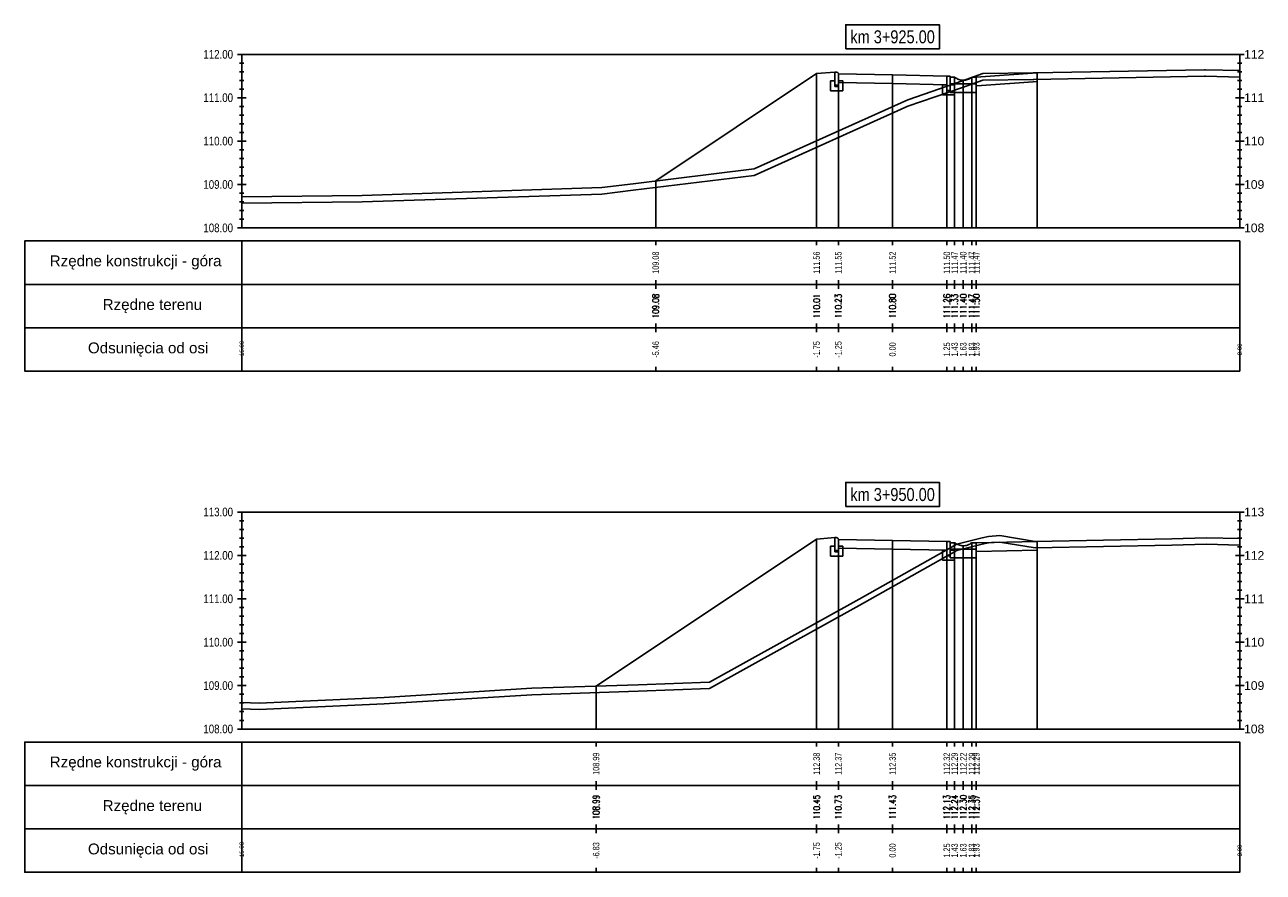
# Model space of a CAD drawing. Extents: x 7537626 to 7538805, y 5722894 to 5725486.
# Tile 4 of 90: x 7538001 to 7538029, y 5725312 to 5725332. Entities that reach past the tile are written whole.
import ezdxf

# ---------------------------------------------------------------- set-up
doc = ezdxf.new("R2010")
doc.units = 0
for name, color, linetype in [('C-DROGI-PROFILE', 7, 'Continuous'), ('C-DROGI-PROFILE-ETYKIETY', 7, 'Continuous'), ('C-DROGI-PRZEKROJE-ETYKIETY', 7, 'Continuous'), ('C-POPRZECZKA-przekrój', 2, 'Continuous'), ('C-POPRZECZKA-widok', 1, 'Continuous')]:
    doc.layers.add(name, color=color, linetype=linetype)
doc.layers.add('C-humus', color=7, linetype='Continuous', true_color=0x003df5)
doc.layers.add('C-Teren', color=7, linetype='Continuous', true_color=0x005716)
doc.styles.add('2mm08', font='arial.ttf', dxfattribs={"width": 0.8})
doc.styles.get("Standard").update_dxf_attribs({"font": 'arial.ttf'})

msp = doc.modelspace()

# ---------------------------------------------------------------- linework, layer by layer
at = {"layer": 'C-DROGI-PROFILE', "color": 7, "linetype": 'Continuous', "lineweight": -3}
for p, q in [((7538015.31, 5725327.024), (7538015.31, 5725326.924)), ((7538019.019, 5725327.024), (7538019.019, 5725326.924)), ((7538019.519, 5725327.024), (7538019.519, 5725326.924)), ((7538020.769, 5725327.024), (7538020.769, 5725326.924)), ((7538022.019, 5725327.024), (7538022.019, 5725326.924)), ((7538022.199, 5725327.024), (7538022.199, 5725326.924)), ((7538022.399, 5725327.024), (7538022.399, 5725326.924)), ((7538022.599, 5725327.024), (7538022.599, 5725326.924)), ((7538022.699, 5725327.024), (7538022.699, 5725326.924)), ((7538015.31, 5725326.024), (7538015.31, 5725326.124)), ((7538015.31, 5725326.024), (7538015.31, 5725325.924)), ((7538019.019, 5725326.024), (7538019.019, 5725326.124)), ((7538019.019, 5725326.024), (7538019.019, 5725325.924)), ((7538019.519, 5725326.024), (7538019.519, 5725326.124)), ((7538019.519, 5725326.024), (7538019.519, 5725325.924)), ((7538020.769, 5725326.024), (7538020.769, 5725326.124)), ((7538020.769, 5725326.024), (7538020.769, 5725325.924)), ((7538022.019, 5725326.024), (7538022.019, 5725326.124)), ((7538022.019, 5725326.024), (7538022.019, 5725325.924)), ((7538022.199, 5725326.024), (7538022.199, 5725326.124)), ((7538022.199, 5725326.024), (7538022.199, 5725325.924)), ((7538022.399, 5725326.024), (7538022.399, 5725326.124)), ((7538022.399, 5725326.024), (7538022.399, 5725325.924)), ((7538022.599, 5725326.024), (7538022.599, 5725326.124)), ((7538022.599, 5725326.024), (7538022.599, 5725325.924)), ((7538022.699, 5725326.024), (7538022.699, 5725326.124)), ((7538022.699, 5725326.024), (7538022.699, 5725325.924)), ((7538015.31, 5725325.024), (7538015.31, 5725325.124)), ((7538015.31, 5725325.024), (7538015.31, 5725324.924)), ((7538019.019, 5725325.024), (7538019.019, 5725325.124)), ((7538019.019, 5725325.024), (7538019.019, 5725324.924)), ((7538019.519, 5725325.024), (7538019.519, 5725325.124)), ((7538019.519, 5725325.024), (7538019.519, 5725324.924)), ((7538020.769, 5725325.024), (7538020.769, 5725325.124)), ((7538020.769, 5725325.024), (7538020.769, 5725324.924)), ((7538022.019, 5725325.024), (7538022.019, 5725325.124)), ((7538022.019, 5725325.024), (7538022.019, 5725324.924)), ((7538022.199, 5725325.024), (7538022.199, 5725325.124)), ((7538022.199, 5725325.024), (7538022.199, 5725324.924)), ((7538022.399, 5725325.024), (7538022.399, 5725325.124)), ((7538022.399, 5725325.024), (7538022.399, 5725324.924)), ((7538022.599, 5725325.024), (7538022.599, 5725325.124)), ((7538022.599, 5725325.024), (7538022.599, 5725324.924)), ((7538022.699, 5725325.024), (7538022.699, 5725325.124)), ((7538022.699, 5725325.024), (7538022.699, 5725324.924)), ((7538015.31, 5725324.024), (7538015.31, 5725324.124)), ((7538019.019, 5725324.024), (7538019.019, 5725324.124)), ((7538019.519, 5725324.024), (7538019.519, 5725324.124)), ((7538020.769, 5725324.024), (7538020.769, 5725324.124)), ((7538022.019, 5725324.024), (7538022.019, 5725324.124)), ((7538022.199, 5725324.024), (7538022.199, 5725324.124)), ((7538022.399, 5725324.024), (7538022.399, 5725324.124)), ((7538022.599, 5725324.024), (7538022.599, 5725324.124)), ((7538022.699, 5725324.024), (7538022.699, 5725324.124)), ((7538013.938, 5725315.477), (7538013.938, 5725315.377)), ((7538019.019, 5725315.477), (7538019.019, 5725315.377)), ((7538019.519, 5725315.477), (7538019.519, 5725315.377)), ((7538020.769, 5725315.477), (7538020.769, 5725315.377)), ((7538022.019, 5725315.477), (7538022.019, 5725315.377)), ((7538022.199, 5725315.477), (7538022.199, 5725315.377)), ((7538022.399, 5725315.477), (7538022.399, 5725315.377)), ((7538022.599, 5725315.477), (7538022.599, 5725315.377)), ((7538022.699, 5725315.477), (7538022.699, 5725315.377)), ((7538013.938, 5725314.477), (7538013.938, 5725314.577)), ((7538013.938, 5725314.477), (7538013.938, 5725314.377)), ((7538019.019, 5725314.477), (7538019.019, 5725314.577)), ((7538019.019, 5725314.477), (7538019.019, 5725314.377)), ((7538019.519, 5725314.477), (7538019.519, 5725314.577)), ((7538019.519, 5725314.477), (7538019.519, 5725314.377)), ((7538020.769, 5725314.477), (7538020.769, 5725314.577)), ((7538020.769, 5725314.477), (7538020.769, 5725314.377)), ((7538022.019, 5725314.477), (7538022.019, 5725314.577)), ((7538022.019, 5725314.477), (7538022.019, 5725314.377)), ((7538022.199, 5725314.477), (7538022.199, 5725314.577)), ((7538022.199, 5725314.477), (7538022.199, 5725314.377)), ((7538022.399, 5725314.477), (7538022.399, 5725314.577)), ((7538022.399, 5725314.477), (7538022.399, 5725314.377)), ((7538022.599, 5725314.477), (7538022.599, 5725314.577)), ((7538022.599, 5725314.477), (7538022.599, 5725314.377)), ((7538022.699, 5725314.477), (7538022.699, 5725314.577)), ((7538022.699, 5725314.477), (7538022.699, 5725314.377)), ((7538013.938, 5725313.477), (7538013.938, 5725313.577)), ((7538013.938, 5725313.477), (7538013.938, 5725313.377)), ((7538019.019, 5725313.477), (7538019.019, 5725313.577)), ((7538019.019, 5725313.477), (7538019.019, 5725313.377)), ((7538019.519, 5725313.477), (7538019.519, 5725313.577)), ((7538019.519, 5725313.477), (7538019.519, 5725313.377)), ((7538020.769, 5725313.477), (7538020.769, 5725313.577)), ((7538020.769, 5725313.477), (7538020.769, 5725313.377)), ((7538022.019, 5725313.477), (7538022.019, 5725313.577)), ((7538022.019, 5725313.477), (7538022.019, 5725313.377)), ((7538022.199, 5725313.477), (7538022.199, 5725313.577)), ((7538022.199, 5725313.477), (7538022.199, 5725313.377)), ((7538022.399, 5725313.477), (7538022.399, 5725313.577)), ((7538022.399, 5725313.477), (7538022.399, 5725313.377)), ((7538022.599, 5725313.477), (7538022.599, 5725313.577)), ((7538022.599, 5725313.477), (7538022.599, 5725313.377)), ((7538022.699, 5725313.477), (7538022.699, 5725313.577)), ((7538022.699, 5725313.477), (7538022.699, 5725313.377)), ((7538013.938, 5725312.477), (7538013.938, 5725312.577)), ((7538019.019, 5725312.477), (7538019.019, 5725312.577)), ((7538019.519, 5725312.477), (7538019.519, 5725312.577)), ((7538020.769, 5725312.477), (7538020.769, 5725312.577)), ((7538022.019, 5725312.477), (7538022.019, 5725312.577)), ((7538022.199, 5725312.477), (7538022.199, 5725312.577)), ((7538022.399, 5725312.477), (7538022.399, 5725312.577)), ((7538022.599, 5725312.477), (7538022.599, 5725312.577)), ((7538022.699, 5725312.477), (7538022.699, 5725312.577))]:
    msp.add_line(p, q, dxfattribs=at)
at = {"layer": 'C-DROGI-PROFILE', "color": 1, "linetype": 'Continuous', "lineweight": -3}
for points in [[(7538005.769, 5725326.024), (7538005.769, 5725327.024), (7538000.769, 5725327.024), (7538000.769, 5725326.024)], [(7538005.769, 5725326.024), (7538028.769, 5725326.024), (7538028.769, 5725327.024), (7538005.769, 5725327.024)], [(7538005.769, 5725325.024), (7538005.769, 5725326.024), (7538000.769, 5725326.024), (7538000.769, 5725325.024)], [(7538005.769, 5725325.024), (7538028.769, 5725325.024), (7538028.769, 5725326.024), (7538005.769, 5725326.024)], [(7538005.769, 5725324.024), (7538005.769, 5725325.024), (7538000.769, 5725325.024), (7538000.769, 5725324.024)], [(7538005.769, 5725324.024), (7538028.769, 5725324.024), (7538028.769, 5725325.024), (7538005.769, 5725325.024)], [(7538005.769, 5725314.477), (7538005.769, 5725315.477), (7538000.769, 5725315.477), (7538000.769, 5725314.477)], [(7538005.769, 5725314.477), (7538028.769, 5725314.477), (7538028.769, 5725315.477), (7538005.769, 5725315.477)], [(7538005.769, 5725313.477), (7538005.769, 5725314.477), (7538000.769, 5725314.477), (7538000.769, 5725313.477)], [(7538005.769, 5725313.477), (7538028.769, 5725313.477), (7538028.769, 5725314.477), (7538005.769, 5725314.477)], [(7538005.769, 5725312.477), (7538005.769, 5725313.477), (7538000.769, 5725313.477), (7538000.769, 5725312.477)], [(7538005.769, 5725312.477), (7538028.769, 5725312.477), (7538028.769, 5725313.477), (7538005.769, 5725313.477)]]:
    msp.add_3dface(points, dxfattribs=at)
at = {"layer": 'C-DROGI-PRZEKROJE-ETYKIETY', "color": 1, "linetype": 'Continuous', "lineweight": -3}
for p, q in [((7538019.019, 5725330.88), (7538019.019, 5725327.324)), ((7538019.519, 5725330.874), (7538019.519, 5725327.324)), ((7538020.769, 5725330.849), (7538020.769, 5725327.324)), ((7538022.019, 5725330.824), (7538022.019, 5725327.324)), ((7538022.199, 5725330.798), (7538022.199, 5725327.324)), ((7538022.599, 5725330.798), (7538022.599, 5725327.324)), ((7538022.699, 5725330.798), (7538022.699, 5725327.324)), ((7538024.099, 5725330.897), (7538024.099, 5725327.324)), ((7538022.399, 5725330.728), (7538022.399, 5725327.324)), ((7538015.31, 5725328.407), (7538015.31, 5725327.324)), ((7538019.019, 5725320.153), (7538019.019, 5725315.777)), ((7538019.519, 5725320.147), (7538019.519, 5725315.777)), ((7538020.769, 5725320.122), (7538020.769, 5725315.777)), ((7538022.019, 5725320.097), (7538022.019, 5725315.777)), ((7538022.199, 5725320.071), (7538022.199, 5725315.777)), ((7538022.399, 5725320.001), (7538022.399, 5725315.777)), ((7538022.599, 5725320.071), (7538022.599, 5725315.777)), ((7538022.699, 5725320.071), (7538022.699, 5725315.777)), ((7538024.099, 5725320.102), (7538024.099, 5725315.777)), ((7538013.938, 5725316.766), (7538013.938, 5725315.777))]:
    msp.add_line(p, q, dxfattribs=at)
at = {"layer": 'C-humus'}
for p, q in [((7538022.852, 5725330.732), (7538024.012, 5725330.746)), ((7538024.012, 5725330.746), (7538024.028, 5725330.746)), ((7538024.028, 5725330.746), (7538027.957, 5725330.819)), ((7538027.957, 5725330.819), (7538027.984, 5725330.82)), ((7538027.984, 5725330.82), (7538028.769, 5725330.8)), ((7538021.119, 5725330.127), (7538022.378, 5725330.562)), ((7538022.378, 5725330.562), (7538022.85, 5725330.731)), ((7538022.85, 5725330.731), (7538022.852, 5725330.732)), ((7538017.578, 5725328.533), (7538021.119, 5725330.127)), ((7538014.789, 5725328.194), (7538017.578, 5725328.533)), ((7538014.072, 5725328.106), (7538014.789, 5725328.194)), ((7538005.769, 5725327.893), (7538008.543, 5725327.924)), ((7538008.543, 5725327.924), (7538014.072, 5725328.106)), ((7538019.997, 5725318.62), (7538022.247, 5725319.889)), ((7538022.247, 5725319.889), (7538022.837, 5725320.036)), ((7538022.837, 5725320.036), (7538022.978, 5725320.065)), ((7538022.978, 5725320.065), (7538023.241, 5725320.083)), ((7538023.241, 5725320.083), (7538024.052, 5725319.951)), ((7538024.052, 5725319.951), (7538027.208, 5725320.013)), ((7538027.208, 5725320.013), (7538027.998, 5725320.036)), ((7538027.998, 5725320.036), (7538028.769, 5725320.014)), ((7538016.553, 5725316.71), (7538019.997, 5725318.62)), ((7538009.054, 5725316.357), (7538012.456, 5725316.568)), ((7538012.456, 5725316.568), (7538014.908, 5725316.647)), ((7538014.908, 5725316.647), (7538016.553, 5725316.71)), ((7538005.769, 5725316.241), (7538006.173, 5725316.223)), ((7538006.173, 5725316.223), (7538009.054, 5725316.357))]:
    msp.add_line(p, q, dxfattribs=at)
at = {"layer": 'C-POPRZECZKA-przekrój', "color": 2, "linetype": 'Continuous', "lineweight": -3}
for p, q in [((7538015.31, 5725328.407), (7538019.019, 5725330.88)), ((7538019.019, 5725330.88), (7538019.439, 5725330.914)), ((7538019.479, 5725330.914), (7538019.439, 5725330.914)), ((7538019.439, 5725330.914), (7538019.439, 5725330.584)), ((7538019.485, 5725330.913), (7538019.479, 5725330.914)), ((7538019.493, 5725330.911), (7538019.485, 5725330.913)), ((7538019.502, 5725330.907), (7538019.493, 5725330.911)), ((7538019.508, 5725330.902), (7538019.502, 5725330.907)), ((7538019.512, 5725330.897), (7538019.508, 5725330.902)), ((7538019.516, 5725330.889), (7538019.512, 5725330.897)), ((7538019.519, 5725330.881), (7538019.516, 5725330.889)), ((7538019.519, 5725330.874), (7538019.519, 5725330.881)), ((7538019.519, 5725330.874), (7538020.769, 5725330.849)), ((7538019.519, 5725330.874), (7538019.52, 5725330.674)), ((7538019.519, 5725330.584), (7538019.519, 5725330.874)), ((7538019.519, 5725330.874), (7538019.519, 5725330.714)), ((7538020.769, 5725330.649), (7538020.769, 5725330.849)), ((7538020.769, 5725330.849), (7538022.019, 5725330.824)), ((7538022.019, 5725330.824), (7538022.018, 5725330.624)), ((7538022.019, 5725330.824), (7538022.099, 5725330.824)), ((7538022.019, 5725330.624), (7538022.019, 5725330.824)), ((7538022.019, 5725330.824), (7538022.019, 5725330.494)), ((7538022.099, 5725330.448), (7538022.099, 5725330.824)), ((7538022.099, 5725330.798), (7538022.199, 5725330.798)), ((7538022.099, 5725330.648), (7538022.099, 5725330.798)), ((7538022.199, 5725330.798), (7538022.216, 5725330.785)), ((7538022.216, 5725330.785), (7538022.234, 5725330.774)), ((7538022.234, 5725330.774), (7538022.251, 5725330.764)), ((7538022.251, 5725330.764), (7538022.27, 5725330.755)), ((7538022.27, 5725330.755), (7538022.292, 5725330.746)), ((7538022.292, 5725330.746), (7538022.32, 5725330.738)), ((7538022.32, 5725330.738), (7538022.346, 5725330.732)), ((7538022.346, 5725330.732), (7538022.369, 5725330.729)), ((7538022.448, 5725330.732), (7538022.47, 5725330.736)), ((7538022.47, 5725330.736), (7538022.499, 5725330.744)), ((7538022.499, 5725330.744), (7538022.525, 5725330.753)), ((7538022.525, 5725330.753), (7538022.549, 5725330.765)), ((7538022.549, 5725330.765), (7538022.568, 5725330.776)), ((7538022.568, 5725330.776), (7538022.583, 5725330.786)), ((7538022.583, 5725330.786), (7538022.599, 5725330.798)), ((7538022.599, 5725330.798), (7538022.699, 5725330.798)), ((7538022.699, 5725330.798), (7538022.699, 5725330.648)), ((7538019.339, 5725330.484), (7538019.339, 5725330.714)), ((7538019.339, 5725330.714), (7538019.439, 5725330.714)), ((7538019.619, 5725330.484), (7538019.339, 5725330.484)), ((7538019.439, 5725330.714), (7538019.439, 5725330.614)), ((7538019.439, 5725330.614), (7538019.519, 5725330.614)), ((7538019.439, 5725330.584), (7538019.519, 5725330.584)), ((7538019.519, 5725330.714), (7538019.619, 5725330.714)), ((7538019.52, 5725330.674), (7538020.769, 5725330.649)), ((7538019.619, 5725330.714), (7538019.619, 5725330.484)), ((7538020.769, 5725330.649), (7538022.018, 5725330.624)), ((7538021.919, 5725330.394), (7538021.919, 5725330.624)), ((7538021.919, 5725330.624), (7538022.019, 5725330.624)), ((7538022.019, 5725330.494), (7538022.099, 5725330.494)), ((7538022.699, 5725330.648), (7538022.099, 5725330.648)), ((7538022.099, 5725330.624), (7538022.199, 5725330.624)), ((7538022.099, 5725330.494), (7538022.099, 5725330.624)), ((7538022.099, 5725330.448), (7538022.699, 5725330.448)), ((7538022.199, 5725330.624), (7538022.199, 5725330.394)), ((7538022.369, 5725330.729), (7538022.399, 5725330.728)), ((7538022.399, 5725330.728), (7538022.422, 5725330.729)), ((7538022.422, 5725330.729), (7538022.448, 5725330.732)), ((7538022.699, 5725330.448), (7538022.699, 5725330.648)), ((7538022.199, 5725330.394), (7538021.919, 5725330.394)), ((7538019.019, 5725320.153), (7538019.439, 5725320.187)), ((7538019.479, 5725320.187), (7538019.439, 5725320.187)), ((7538019.439, 5725320.187), (7538019.439, 5725319.857)), ((7538019.485, 5725320.186), (7538019.479, 5725320.187)), ((7538019.493, 5725320.184), (7538019.485, 5725320.186)), ((7538019.502, 5725320.18), (7538019.493, 5725320.184)), ((7538019.508, 5725320.175), (7538019.502, 5725320.18)), ((7538019.512, 5725320.17), (7538019.508, 5725320.175)), ((7538013.938, 5725316.766), (7538019.019, 5725320.153)), ((7538019.339, 5725319.757), (7538019.339, 5725319.987)), ((7538019.339, 5725319.987), (7538019.439, 5725319.987)), ((7538019.439, 5725319.987), (7538019.439, 5725319.887)), ((7538019.439, 5725319.887), (7538019.519, 5725319.887)), ((7538019.516, 5725320.162), (7538019.512, 5725320.17)), ((7538019.519, 5725320.154), (7538019.516, 5725320.162)), ((7538019.519, 5725320.147), (7538019.519, 5725320.154)), ((7538019.519, 5725320.147), (7538020.769, 5725320.122)), ((7538019.519, 5725320.147), (7538019.52, 5725319.947)), ((7538019.519, 5725319.857), (7538019.519, 5725320.147)), ((7538019.519, 5725320.147), (7538019.519, 5725319.987)), ((7538019.519, 5725319.987), (7538019.619, 5725319.987)), ((7538019.52, 5725319.947), (7538020.769, 5725319.922)), ((7538019.619, 5725319.987), (7538019.619, 5725319.757)), ((7538020.769, 5725319.922), (7538020.769, 5725320.122)), ((7538020.769, 5725320.122), (7538022.019, 5725320.097)), ((7538020.769, 5725319.922), (7538022.018, 5725319.897)), ((7538021.919, 5725319.667), (7538021.919, 5725319.897)), ((7538021.919, 5725319.897), (7538022.019, 5725319.897)), ((7538022.019, 5725320.097), (7538022.018, 5725319.897)), ((7538022.019, 5725320.097), (7538022.099, 5725320.097)), ((7538022.019, 5725319.897), (7538022.019, 5725320.097)), ((7538022.019, 5725320.097), (7538022.019, 5725319.767)), ((7538022.099, 5725319.721), (7538022.099, 5725320.097)), ((7538022.099, 5725320.071), (7538022.199, 5725320.071)), ((7538022.099, 5725319.921), (7538022.099, 5725320.071)), ((7538022.699, 5725319.921), (7538022.099, 5725319.921)), ((7538022.099, 5725319.897), (7538022.199, 5725319.897)), ((7538022.099, 5725319.767), (7538022.099, 5725319.897)), ((7538022.199, 5725320.071), (7538022.216, 5725320.058)), ((7538022.199, 5725319.897), (7538022.199, 5725319.667)), ((7538022.216, 5725320.058), (7538022.234, 5725320.047)), ((7538022.234, 5725320.047), (7538022.251, 5725320.037)), ((7538022.251, 5725320.037), (7538022.27, 5725320.028)), ((7538022.27, 5725320.028), (7538022.292, 5725320.019)), ((7538022.292, 5725320.019), (7538022.32, 5725320.011)), ((7538022.32, 5725320.011), (7538022.346, 5725320.005)), ((7538022.346, 5725320.005), (7538022.369, 5725320.002)), ((7538022.369, 5725320.002), (7538022.399, 5725320.001)), ((7538022.399, 5725320.001), (7538022.422, 5725320.002)), ((7538022.422, 5725320.002), (7538022.448, 5725320.005)), ((7538022.448, 5725320.005), (7538022.47, 5725320.009)), ((7538022.47, 5725320.009), (7538022.499, 5725320.017)), ((7538022.499, 5725320.017), (7538022.525, 5725320.026)), ((7538022.525, 5725320.026), (7538022.549, 5725320.038)), ((7538022.549, 5725320.038), (7538022.568, 5725320.049)), ((7538022.568, 5725320.049), (7538022.583, 5725320.059)), ((7538022.583, 5725320.059), (7538022.599, 5725320.071)), ((7538022.599, 5725320.071), (7538022.699, 5725320.071)), ((7538022.699, 5725320.071), (7538022.699, 5725319.921)), ((7538022.699, 5725319.721), (7538022.699, 5725319.921)), ((7538019.619, 5725319.757), (7538019.339, 5725319.757)), ((7538019.439, 5725319.857), (7538019.519, 5725319.857)), ((7538022.199, 5725319.667), (7538021.919, 5725319.667)), ((7538022.019, 5725319.767), (7538022.099, 5725319.767)), ((7538022.099, 5725319.721), (7538022.699, 5725319.721))]:
    msp.add_line(p, q, dxfattribs=at)
at = {"layer": 'C-POPRZECZKA-przekrój'}
for points in [[(7538022.699, 5725330.798), (7538024.099, 5725330.897)], [(7538022.713, 5725330.598), (7538024.113, 5725330.698)], [(7538024.099, 5725320.102), (7538022.699, 5725320.071)], [(7538024.104, 5725319.902), (7538022.704, 5725319.871)]]:
    msp.add_lwpolyline(points, dxfattribs=at)
at = {"layer": 'C-POPRZECZKA-widok', "color": 1, "linetype": 'Continuous', "lineweight": -3}
for p, q in [((7538005.669, 5725331.324), (7538028.869, 5725331.324)), ((7538005.769, 5725327.324), (7538005.769, 5725331.324)), ((7538028.769, 5725327.324), (7538028.769, 5725331.324)), ((7538005.719, 5725331.124), (7538005.819, 5725331.124)), ((7538028.719, 5725331.124), (7538028.819, 5725331.124)), ((7538005.719, 5725330.924), (7538005.819, 5725330.924)), ((7538028.719, 5725330.924), (7538028.819, 5725330.924)), ((7538005.719, 5725330.724), (7538005.819, 5725330.724)), ((7538005.719, 5725330.524), (7538005.819, 5725330.524)), ((7538028.719, 5725330.724), (7538028.819, 5725330.724)), ((7538028.719, 5725330.524), (7538028.819, 5725330.524)), ((7538005.669, 5725330.324), (7538005.869, 5725330.324)), ((7538005.719, 5725330.324), (7538005.819, 5725330.324)), ((7538028.669, 5725330.324), (7538028.869, 5725330.324)), ((7538028.719, 5725330.324), (7538028.819, 5725330.324)), ((7538005.719, 5725330.124), (7538005.819, 5725330.124)), ((7538005.719, 5725329.924), (7538005.819, 5725329.924)), ((7538028.719, 5725330.124), (7538028.819, 5725330.124)), ((7538028.719, 5725329.924), (7538028.819, 5725329.924)), ((7538005.719, 5725329.724), (7538005.819, 5725329.724)), ((7538028.719, 5725329.724), (7538028.819, 5725329.724)), ((7538005.669, 5725329.324), (7538005.869, 5725329.324)), ((7538005.719, 5725329.524), (7538005.819, 5725329.524)), ((7538005.719, 5725329.324), (7538005.819, 5725329.324)), ((7538028.669, 5725329.324), (7538028.869, 5725329.324)), ((7538028.719, 5725329.524), (7538028.819, 5725329.524)), ((7538028.719, 5725329.324), (7538028.819, 5725329.324)), ((7538005.719, 5725329.124), (7538005.819, 5725329.124)), ((7538028.719, 5725329.124), (7538028.819, 5725329.124)), ((7538005.719, 5725328.924), (7538005.819, 5725328.924)), ((7538028.719, 5725328.924), (7538028.819, 5725328.924)), ((7538005.719, 5725328.724), (7538005.819, 5725328.724)), ((7538005.719, 5725328.524), (7538005.819, 5725328.524)), ((7538028.719, 5725328.724), (7538028.819, 5725328.724)), ((7538028.719, 5725328.524), (7538028.819, 5725328.524)), ((7538005.669, 5725328.324), (7538005.869, 5725328.324)), ((7538005.719, 5725328.324), (7538005.819, 5725328.324)), ((7538028.669, 5725328.324), (7538028.869, 5725328.324)), ((7538028.719, 5725328.324), (7538028.819, 5725328.324)), ((7538005.719, 5725328.124), (7538005.819, 5725328.124)), ((7538005.719, 5725327.924), (7538005.819, 5725327.924)), ((7538028.719, 5725328.124), (7538028.819, 5725328.124)), ((7538028.719, 5725327.924), (7538028.819, 5725327.924)), ((7538005.719, 5725327.724), (7538005.819, 5725327.724)), ((7538028.719, 5725327.724), (7538028.819, 5725327.724)), ((7538005.669, 5725327.324), (7538028.869, 5725327.324)), ((7538005.719, 5725327.524), (7538005.819, 5725327.524)), ((7538028.719, 5725327.524), (7538028.819, 5725327.524)), ((7538005.669, 5725320.777), (7538028.869, 5725320.777)), ((7538005.769, 5725315.777), (7538005.769, 5725320.777)), ((7538028.769, 5725315.777), (7538028.769, 5725320.777)), ((7538005.719, 5725320.577), (7538005.819, 5725320.577)), ((7538028.719, 5725320.577), (7538028.819, 5725320.577)), ((7538005.719, 5725320.377), (7538005.819, 5725320.377)), ((7538005.719, 5725320.177), (7538005.819, 5725320.177)), ((7538028.719, 5725320.377), (7538028.819, 5725320.377)), ((7538028.719, 5725320.177), (7538028.819, 5725320.177)), ((7538005.719, 5725319.977), (7538005.819, 5725319.977)), ((7538028.719, 5725319.977), (7538028.819, 5725319.977)), ((7538005.669, 5725319.777), (7538005.869, 5725319.777)), ((7538005.719, 5725319.777), (7538005.819, 5725319.777)), ((7538028.669, 5725319.777), (7538028.869, 5725319.777)), ((7538028.719, 5725319.777), (7538028.819, 5725319.777)), ((7538005.719, 5725319.577), (7538005.819, 5725319.577)), ((7538005.719, 5725319.377), (7538005.819, 5725319.377)), ((7538028.719, 5725319.577), (7538028.819, 5725319.577)), ((7538028.719, 5725319.377), (7538028.819, 5725319.377)), ((7538005.719, 5725319.177), (7538005.819, 5725319.177)), ((7538028.719, 5725319.177), (7538028.819, 5725319.177)), ((7538005.669, 5725318.777), (7538005.869, 5725318.777)), ((7538005.719, 5725318.977), (7538005.819, 5725318.977)), ((7538005.719, 5725318.777), (7538005.819, 5725318.777)), ((7538028.669, 5725318.777), (7538028.869, 5725318.777)), ((7538028.719, 5725318.977), (7538028.819, 5725318.977)), ((7538028.719, 5725318.777), (7538028.819, 5725318.777)), ((7538005.719, 5725318.577), (7538005.819, 5725318.577)), ((7538028.719, 5725318.577), (7538028.819, 5725318.577)), ((7538005.719, 5725318.377), (7538005.819, 5725318.377)), ((7538005.719, 5725318.177), (7538005.819, 5725318.177)), ((7538028.719, 5725318.377), (7538028.819, 5725318.377)), ((7538028.719, 5725318.177), (7538028.819, 5725318.177)), ((7538005.719, 5725317.977), (7538005.819, 5725317.977)), ((7538028.719, 5725317.977), (7538028.819, 5725317.977)), ((7538005.669, 5725317.777), (7538005.869, 5725317.777)), ((7538005.719, 5725317.777), (7538005.819, 5725317.777)), ((7538028.669, 5725317.777), (7538028.869, 5725317.777)), ((7538028.719, 5725317.777), (7538028.819, 5725317.777)), ((7538005.719, 5725317.577), (7538005.819, 5725317.577)), ((7538005.719, 5725317.377), (7538005.819, 5725317.377)), ((7538028.719, 5725317.577), (7538028.819, 5725317.577)), ((7538028.719, 5725317.377), (7538028.819, 5725317.377)), ((7538005.719, 5725317.177), (7538005.819, 5725317.177)), ((7538028.719, 5725317.177), (7538028.819, 5725317.177)), ((7538005.669, 5725316.777), (7538005.869, 5725316.777)), ((7538005.719, 5725316.977), (7538005.819, 5725316.977)), ((7538005.719, 5725316.777), (7538005.819, 5725316.777)), ((7538028.669, 5725316.777), (7538028.869, 5725316.777)), ((7538028.719, 5725316.977), (7538028.819, 5725316.977)), ((7538028.719, 5725316.777), (7538028.819, 5725316.777)), ((7538005.719, 5725316.577), (7538005.819, 5725316.577)), ((7538028.719, 5725316.577), (7538028.819, 5725316.577)), ((7538005.719, 5725316.377), (7538005.819, 5725316.377)), ((7538005.719, 5725316.177), (7538005.819, 5725316.177)), ((7538028.719, 5725316.377), (7538028.819, 5725316.377)), ((7538028.719, 5725316.177), (7538028.819, 5725316.177)), ((7538005.719, 5725315.977), (7538005.819, 5725315.977)), ((7538028.719, 5725315.977), (7538028.819, 5725315.977)), ((7538005.669, 5725315.777), (7538028.869, 5725315.777))]:
    msp.add_line(p, q, dxfattribs=at)
at = {"layer": 'C-POPRZECZKA-widok', "color": 3, "linetype": 'Continuous', "lineweight": -3}
for points in [[(7538019.69, 5725331.449), (7538021.849, 5725331.449), (7538021.849, 5725332.006), (7538019.69, 5725332.006)], [(7538019.69, 5725320.902), (7538021.849, 5725320.902), (7538021.849, 5725321.458), (7538019.69, 5725321.458)]]:
    msp.add_3dface(points, dxfattribs=at)
at = {"layer": 'C-Teren'}
for p, q in [((7538022.378, 5725330.712), (7538022.85, 5725330.881)), ((7538022.85, 5725330.881), (7538022.852, 5725330.882)), ((7538022.852, 5725330.882), (7538024.012, 5725330.896)), ((7538024.012, 5725330.896), (7538024.028, 5725330.896)), ((7538024.028, 5725330.896), (7538027.957, 5725330.969)), ((7538027.957, 5725330.969), (7538027.984, 5725330.97)), ((7538027.984, 5725330.97), (7538028.769, 5725330.95)), ((7538021.119, 5725330.277), (7538022.378, 5725330.712)), ((7538017.578, 5725328.683), (7538021.119, 5725330.277)), ((7538014.789, 5725328.344), (7538017.578, 5725328.683)), ((7538008.543, 5725328.074), (7538014.072, 5725328.256)), ((7538014.072, 5725328.256), (7538014.789, 5725328.344)), ((7538005.769, 5725328.043), (7538008.543, 5725328.074)), ((7538022.247, 5725320.039), (7538022.837, 5725320.186)), ((7538022.837, 5725320.186), (7538022.978, 5725320.215)), ((7538022.978, 5725320.215), (7538023.241, 5725320.233)), ((7538023.241, 5725320.233), (7538024.052, 5725320.101)), ((7538027.208, 5725320.163), (7538027.998, 5725320.186)), ((7538027.998, 5725320.186), (7538028.769, 5725320.164)), ((7538019.997, 5725318.77), (7538022.247, 5725320.039)), ((7538024.052, 5725320.101), (7538027.208, 5725320.163)), ((7538016.553, 5725316.86), (7538019.997, 5725318.77)), ((7538012.456, 5725316.718), (7538014.908, 5725316.797)), ((7538014.908, 5725316.797), (7538016.553, 5725316.86)), ((7538006.173, 5725316.373), (7538009.054, 5725316.507)), ((7538009.054, 5725316.507), (7538012.456, 5725316.718)), ((7538005.769, 5725316.391), (7538006.173, 5725316.373))]:
    msp.add_line(p, q, dxfattribs=at)

# ---------------------------------------------------------------- texts
at = {"layer": 'C-DROGI-PROFILE', "color": 2}
for s, p in [('Rzędne konstrukcji - góra', (7538001.344, 5725326.441)), ('Rzędne terenu', (7538002.564, 5725325.435)), ('Odsunięcia od osi', (7538002.225, 5725324.435)), ('Rzędne konstrukcji - góra', (7538001.344, 5725314.893)), ('Rzędne terenu', (7538002.564, 5725313.888)), ('Odsunięcia od osi', (7538002.225, 5725312.888))]:
    msp.add_text(s, height=0.25, dxfattribs=at).set_placement(p)
at = {"layer": 'C-DROGI-PROFILE-ETYKIETY', "color": 1, "linetype": 'Continuous', "lineweight": -3, "char_height": 0.15, "attachment_point": 5, "rotation": 90, "style": '2mm08'}
for s, insert in [('109.08', (7538015.31, 5725326.524)), ('111.56', (7538019.019, 5725326.524)), ('111.55', (7538019.519, 5725326.524)), ('111.52', (7538020.769, 5725326.524)), ('111.50', (7538022.019, 5725326.524)), ('111.47', (7538022.199, 5725326.524)), ('111.40', (7538022.399, 5725326.524)), ('111.47', (7538022.599, 5725326.524)), ('111.47', (7538022.699, 5725326.524)), ('{\\Fsimplex.shx|c238;109.08}', (7538015.31, 5725325.524)), ('{\\Fsimplex.shx|c238;110.01}', (7538019.019, 5725325.524)), ('{\\Fsimplex.shx|c238;110.23}', (7538019.519, 5725325.524)), ('{\\Fsimplex.shx|c238;110.80}', (7538020.769, 5725325.524)), ('{\\Fsimplex.shx|c238;111.26}', (7538022.019, 5725325.524)), ('{\\Fsimplex.shx|c238;111.33}', (7538022.199, 5725325.524)), ('{\\Fsimplex.shx|c238;111.40}', (7538022.399, 5725325.524)), ('{\\Fsimplex.shx|c238;111.47}', (7538022.599, 5725325.524)), ('{\\Fsimplex.shx|c238;111.50}', (7538022.699, 5725325.524)), ('-5.46', (7538015.31, 5725324.524)), ('-1.75', (7538019.019, 5725324.524)), ('-1.25', (7538019.519, 5725324.524)), ('0.00', (7538020.769, 5725324.524)), ('1.25', (7538022.019, 5725324.524)), ('1.43', (7538022.199, 5725324.524)), ('1.63', (7538022.399, 5725324.524)), ('1.83', (7538022.599, 5725324.524)), ('1.93', (7538022.699, 5725324.524)), ('108.99', (7538013.938, 5725314.977)), ('112.38', (7538019.019, 5725314.977)), ('112.37', (7538019.519, 5725314.977)), ('112.35', (7538020.769, 5725314.977)), ('112.32', (7538022.019, 5725314.977)), ('112.29', (7538022.199, 5725314.977)), ('112.22', (7538022.399, 5725314.977)), ('112.29', (7538022.599, 5725314.977)), ('112.29', (7538022.699, 5725314.977)), ('{\\Fsimplex.shx|c238;108.99}', (7538013.938, 5725313.977)), ('{\\Fsimplex.shx|c238;110.45}', (7538019.019, 5725313.977)), ('{\\Fsimplex.shx|c238;110.73}', (7538019.519, 5725313.977)), ('{\\Fsimplex.shx|c238;111.43}', (7538020.769, 5725313.977)), ('{\\Fsimplex.shx|c238;112.13}', (7538022.019, 5725313.977)), ('{\\Fsimplex.shx|c238;112.24}', (7538022.199, 5725313.977)), ('{\\Fsimplex.shx|c238;112.30}', (7538022.399, 5725313.977)), ('{\\Fsimplex.shx|c238;112.35}', (7538022.599, 5725313.977)), ('{\\Fsimplex.shx|c238;112.37}', (7538022.699, 5725313.977)), ('-6.83', (7538013.938, 5725312.977)), ('-1.75', (7538019.019, 5725312.977)), ('-1.25', (7538019.519, 5725312.977)), ('0.00', (7538020.769, 5725312.977)), ('1.25', (7538022.019, 5725312.977)), ('1.43', (7538022.199, 5725312.977)), ('1.63', (7538022.399, 5725312.977)), ('1.83', (7538022.599, 5725312.977)), ('1.93', (7538022.699, 5725312.977))]:
    msp.add_mtext(s, dxfattribs=dict(at, insert=insert))
at = {"layer": 'C-DROGI-PROFILE-ETYKIETY', "color": 7, "linetype": 'Continuous', "lineweight": -3, "char_height": 0.1, "attachment_point": 5, "rotation": 90, "style": '2mm08'}
for s, insert in [('-15.00', (7538005.769, 5725324.524)), ('8.00', (7538028.769, 5725324.524)), ('-15.00', (7538005.769, 5725312.977)), ('8.00', (7538028.769, 5725312.977))]:
    msp.add_mtext(s, dxfattribs=dict(at, insert=insert))
at = {"layer": 'C-POPRZECZKA-widok', "color": 3, "linetype": 'Continuous', "lineweight": -3, "char_height": 0.3, "attachment_point": 8, "style": '2mm08'}
for s, insert in [('km 3+925.00', (7538020.769, 5725331.574)), ('km 3+950.00', (7538020.769, 5725321.027))]:
    msp.add_mtext(s, dxfattribs=dict(at, insert=insert))
at = {"layer": 'C-POPRZECZKA-widok', "color": 1, "linetype": 'Continuous', "lineweight": -3, "char_height": 0.2, "attachment_point": 6, "style": '2mm08'}
for s, insert in [('112.00', (7538005.569, 5725331.324)), ('111.00', (7538005.569, 5725330.324)), ('110.00', (7538005.569, 5725329.324)), ('109.00', (7538005.569, 5725328.324)), ('108.00', (7538005.569, 5725327.324)), ('113.00', (7538005.569, 5725320.777)), ('112.00', (7538005.569, 5725319.777)), ('111.00', (7538005.569, 5725318.777)), ('110.00', (7538005.569, 5725317.777)), ('109.00', (7538005.569, 5725316.777)), ('108.00', (7538005.569, 5725315.777))]:
    msp.add_mtext(s, dxfattribs=dict(at, insert=insert))
at = {"layer": 'C-POPRZECZKA-widok', "color": 1, "linetype": 'Continuous', "lineweight": -3, "char_height": 0.2, "attachment_point": 4}
for s, insert in [('112', (7538028.869, 5725331.324)), ('111', (7538028.869, 5725330.324)), ('110', (7538028.869, 5725329.324)), ('109', (7538028.869, 5725328.324)), ('108', (7538028.869, 5725327.324)), ('113', (7538028.869, 5725320.777)), ('112', (7538028.869, 5725319.777)), ('111', (7538028.869, 5725318.777)), ('110', (7538028.869, 5725317.777)), ('109', (7538028.869, 5725316.777)), ('108', (7538028.869, 5725315.777))]:
    msp.add_mtext(s, dxfattribs=dict(at, insert=insert))

doc.saveas('drawing.dxf')
